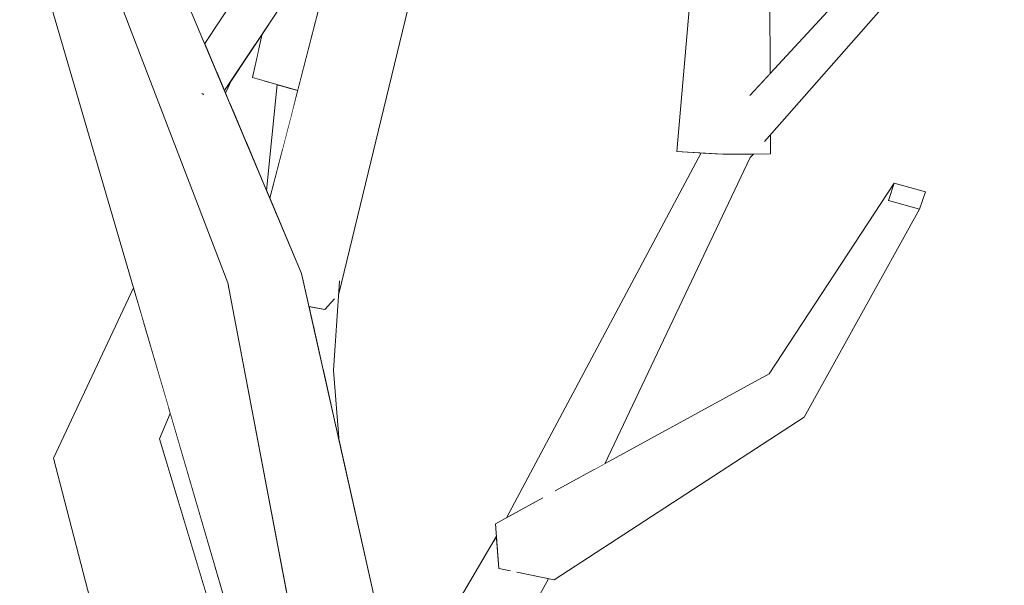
# Model space of a CAD drawing. Extents: x -289599 to -184549, y 66678 to 295474.
# Tile 167 of 256: x -266312 to -266196, y 72104 to 72171. Entities that reach past the tile are written whole.
import ezdxf

# ---------------------------------------------------------------- set-up
doc = ezdxf.new("R2010")
doc.units = 0
doc.header["$MEASUREMENT"] = 0
doc.linetypes.add('Wipeout_Contour', pattern=[1000, 0, -1000])
doc.layers.add('arch drzewa', color=8, linetype='Continuous')
doc.layers.add('Model Ściany', color=8, linetype='Continuous')
doc.layers.add('arch drzewa_Nr_Pióra__4', color=8, linetype='Continuous', lineweight=9)

msp = doc.modelspace()

# ---------------------------------------------------------------- wipeouts: each hides what was drawn before it
at = {"color": 254, "linetype": 'Wipeout_Contour', "lineweight": 0, "ltscale": 62697534.64981327}
msp.add_wipeout([(-266479.89, 72104.48), (-266459.03, 72083.33), (-266408.5, 72063.94), (-266437.84, 72099.01), (-266439.09, 72099.59), (-266441.21, 72101.29), (-266440.37, 72102.03), (-266442.28, 72104.32), (-266438.84, 72138.54), (-266445.15, 72162.07), (-266441.12, 72162.95), (-266433.45, 72138.4), (-266436.49, 72107.14), (-266429.61, 72099.24), (-266406.74, 72088.8), (-266404.33, 72087.77), (-266370.15, 72061.24), (-266369.82, 72061.4), (-266374.01, 72066.7), (-266372.24, 72068.76), (-266369.14, 72068.94), (-266358.91, 72056.4), (-266349.23, 72055.16), (-266352.05, 72063.27), (-266362.74, 72086.77), (-266361.4, 72090.16), (-266369.02, 72112.09), (-266373.64, 72143.81), (-266387.09, 72176.11), (-266386.69, 72177.05), (-266383.15, 72177.38), (-266368.15, 72143.64), (-266366.31, 72134.74), (-266362.94, 72176.46), (-266362.19, 72176.89), (-266358.35, 72176.62), (-266363.02, 72118.85), (-266361.8, 72112.92), (-266357.12, 72100.98), (-266348.78, 72122.05), (-266342.03, 72157.87), (-266340.89, 72157.76), (-266339.42, 72157.6), (-266345.15, 72121.2), (-266355, 72095.59), (-266338.33, 72053.1), (-266319.17, 71996.13), (-266304.34, 71966.15), (-266282.39, 71947.05), (-266281.32, 71955.82), (-266282.39, 71956.02), (-266293.48, 72046.01), (-266290.45, 72051.18), (-266308.29, 72119.36), (-266298.8, 72139.48), (-266310.41, 72179.22), (-266362.59, 72212.28), (-266410.2, 72221.23), (-266445.24, 72232.76), (-266475.51, 72248.99), (-266474.82, 72250.7), (-266472.99, 72251.89), (-266442.53, 72236.48), (-266423.75, 72230.72), (-266447.69, 72245.82), (-266445.43, 72248.22), (-266443.98, 72248.03), (-266409.72, 72226.42), (-266406.79, 72225.52), (-266357.03, 72216.58), (-266313.47, 72189.69), (-266324.85, 72228.61), (-266340.76, 72271.62), (-266355.97, 72301.27), (-266368.51, 72332.97), (-266367.88, 72334.03), (-266364.1, 72334.74), (-266350.29, 72304.25), (-266338.45, 72283.97), (-266335.76, 72317.86), (-266333.61, 72318.23), (-266330.34, 72317.78), (-266333.68, 72275.8), (-266332.52, 72273.81), (-266325.34, 72256.98), (-266325.81, 72263.49), (-266317.3, 72295.47), (-266318.45, 72315.98), (-266319.15, 72323.52), (-266318.94, 72324.84), (-266315.22, 72324.9), (-266314.56, 72315.54), (-266312.38, 72295.52), (-266319.52, 72262.52), (-266316.3, 72235.78), (-266314.05, 72230.52), (-266304.43, 72199.64), (-266293.22, 72235.91), (-266291.78, 72235.93), (-266288.14, 72235.18), (-266300.55, 72192.45), (-266290.4, 72168.38), (-266280.62, 72183.06), (-266279.34, 72188.88), (-266279.02, 72192.09), (-266275.3, 72228.12), (-266275.43, 72228.15), (-266275.36, 72228.28), (-266275.26, 72228.49), (-266274.74, 72233.55), (-266277.35, 72269.89), (-266290.18, 72292.37), (-266290.06, 72293.74), (-266312.16, 72324.09), (-266308.92, 72325.73), (-266307.51, 72324.72), (-266289.5, 72299.98), (-266288.73, 72308.47), (-266291.79, 72316.29), (-266295.1, 72352.21), (-266294.57, 72353.69), (-266298.58, 72363.86), (-266296.88, 72365.13), (-266293.71, 72365.28), (-266291.98, 72360.9), (-266285.25, 72379.66), (-266284.33, 72379.51), (-266281.79, 72378.98), (-266289.67, 72355.05), (-266282.39, 72336.59), (-266282.78, 72341.77), (-266282.77, 72341.99), (-266280.98, 72342.19), (-266279.21, 72342.16), (-266275.36, 72301.9), (-266268.56, 72322.95), (-266264.72, 72368.41), (-266263.12, 72368.51), (-266260.97, 72368.3), (-266263.75, 72322.65), (-266273.67, 72288.45), (-266273.66, 72288.42), (-266273.68, 72288.42), (-266273.91, 72287.62), (-266274, 72287.55), (-266273.34, 72280.72), (-266272.66, 72273.93), (-266263.18, 72257.47), (-266259.64, 72268.14), (-266258.16, 72282.48), (-266262.27, 72292.7), (-266261.54, 72328.57), (-266258.88, 72329.22), (-266256.7, 72328.42), (-266256.3, 72300.51), (-266255.42, 72309.05), (-266252.84, 72308.95), (-266252.14, 72308.74), (-266253.96, 72289.14), (-266253.21, 72287.5), (-266251.57, 72292.45), (-266229.23, 72312.87), (-266211.71, 72345.54), (-266208.7, 72345.09), (-266207.54, 72343.88), (-266224.35, 72309.78), (-266228.96, 72305.29), (-266228.3, 72272.08), (-266249.66, 72251.13), (-266251.64, 72238.1), (-266217.31, 72272.92), (-266198.45, 72301.68), (-266172.57, 72329.77), (-266169.48, 72328.15), (-266169.79, 72327.8), (-266195.08, 72298.52), (-266201.9, 72287.07), (-266184.58, 72303.64), (-266182.17, 72302.36), (-266180.28, 72300.96), (-266211.3, 72271.29), (-266212.11, 72269.93), (-266253.46, 72226.1), (-266262.71, 72187.75), (-266232.65, 72196.56), (-266239.03, 72219.09), (-266235.53, 72219.81), (-266233.99, 72220.01), (-266226.1, 72198.48), (-266219.08, 72200.54), (-266198.43, 72244.31), (-266149.89, 72273.37), (-266149.89, 73993.5), (-266479.89, 73993.5)], dxfattribs=at).dxf.layer = 'Model Ściany'

# ---------------------------------------------------------------- next in the draw order: wipeouts: each hides what was drawn before it
at = {"color": 254, "linetype": 'Wipeout_Contour', "lineweight": 0, "ltscale": 969389.22281}
msp.add_wipeout([(-266280.31, 72159.31), (-266279.4, 72162.82), (-266279.99, 72162.99)], dxfattribs=at).dxf.layer = 'arch drzewa'
at = {"color": 254, "linetype": 'Wipeout_Contour', "lineweight": 0, "ltscale": 3877224.638711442}
msp.add_wipeout([(-266275.18, 72129.72), (-266274.48, 72121.28), (-266267.53, 72090.29), (-266255.91, 72110.12), (-266256.02, 72111.6), (-266254.73, 72112.31), (-266231.68, 72155.43), (-266234.56, 72155.59), (-266231.65, 72189.23), (-266264.98, 72178.33), (-266274.52, 72138.76), (-266274.58, 72138.68)], dxfattribs=at).dxf.layer = 'Model Ściany'
at = {"color": 254, "linetype": 'Wipeout_Contour', "lineweight": 0, "ltscale": 969412.62196}
msp.add_wipeout([(-266287.14, 72164.2), (-266288.06, 72162.81), (-266287.93, 72162.51)], dxfattribs=at).dxf.layer = 'Model Ściany'
at = {"color": 254, "linetype": 'Wipeout_Contour', "lineweight": 0, "ltscale": 1615615.491553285}
msp.add_wipeout([(-266295.75, 72121.65), (-266282.69, 72078.3), (-266283.37, 72091.87), (-266284.86, 72091.79), (-266294.46, 72124.63)], dxfattribs=at).dxf.layer = 'Model Ściany'

# ---------------------------------------------------------------- next in the draw order: wipeouts: each hides what was drawn before it
at = {"color": 254, "linetype": 'Wipeout_Contour', "lineweight": 0, "ltscale": 1292520.494406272}
msp.add_wipeout([(-266281.24, 72155.69), (-266280.31, 72159.31), (-266279.99, 72162.99), (-266280.78, 72163.22)], dxfattribs=at).dxf.layer = 'arch drzewa'
at = {"color": 254, "linetype": 'Wipeout_Contour', "lineweight": 0, "ltscale": 969350.582116}
msp.add_wipeout([(-266276.4, 72129.84), (-266274.48, 72121.28), (-266275.18, 72129.72)], dxfattribs=at).dxf.layer = 'arch drzewa'
at = {"color": 254, "linetype": 'Wipeout_Contour', "lineweight": 0, "ltscale": 24228383.87041712}
msp.add_wipeout([(-266270.08, 72068.22), (-266269.04, 72055.64), (-266266.38, 72024.17), (-266265.95, 72022.75), (-266266.26, 72022.71), (-266262.79, 71981.58), (-266265.81, 71931.15), (-266266.09, 71926.96), (-266248.31, 71899), (-266236.4, 71936.36), (-266229.87, 71960.67), (-266230.44, 71965.49), (-266250.76, 71988.74), (-266248.82, 71991.24), (-266245.61, 71990.19), (-266231.45, 71973.98), (-266234.94, 72003.53), (-266238.97, 72031.46), (-266236.33, 72032.01), (-266235.14, 72031.46), (-266229.3, 72003.47), (-266225.63, 71978.54), (-266220.89, 71989.62), (-266215.89, 72001.43), (-266209.05, 72055.82), (-266212.62, 72076.67), (-266212.14, 72077.48), (-266209.23, 72077.66), (-266203.99, 72054.84), (-266205.24, 72041.25), (-266205.15, 72041.2), (-266205.5, 72038.35), (-266206.56, 72026.72), (-266199.6, 72057.89), (-266195.91, 72068.48), (-266199.22, 72078.12), (-266199.46, 72078.81), (-266196.69, 72079.42), (-266194.21, 72073.38), (-266187.79, 72091.8), (-266184.68, 72091.74), (-266182.9, 72090.79), (-266190.98, 72065.54), (-266184.25, 72049.16), (-266184.41, 72046.6), (-266187.52, 72034.16), (-266189.48, 72025.18), (-266168.33, 72049.89), (-266166.3, 72051.01), (-266163.27, 72049.03), (-266183, 72024.32), (-266156.81, 72033.85), (-266149.89, 72044.32), (-266149.89, 72268.54), (-266192.2, 72242.57), (-266215.77, 72194.42), (-266223.69, 72191.83), (-266223.54, 72164.82), (-266187.37, 72203.95), (-266184.51, 72201.92), (-266223.5, 72157.6), (-266223.49, 72155.32), (-266225.52, 72155.31), (-266225.9, 72154.88), (-266243.09, 72118.68), (-266223.64, 72129.33), (-266208.87, 72151.86), (-266205.17, 72150.82), (-266205.88, 72148.79), (-266219.54, 72124.2), (-266249.08, 72104.96), (-266249.74, 72105.1), (-266264.75, 72077.89), (-266264.69, 72077.64), (-266264.9, 72077.61)], dxfattribs=at).dxf.layer = 'Model Ściany'

# ---------------------------------------------------------------- next in the draw order: wipeouts: each hides what was drawn before it
at = {"color": 254, "linetype": 'Wipeout_Contour', "lineweight": 0, "ltscale": 1292246.725582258}
msp.add_wipeout([(-266187.65, 72202.4), (-266224.27, 72156.9), (-266224.15, 72156.86), (-266184.51, 72201.92)], dxfattribs=at).dxf.layer = 'arch drzewa'
at = {"color": 254, "linetype": 'Wipeout_Contour', "lineweight": 0, "ltscale": 1615652.428340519}
msp.add_wipeout([(-266283.08, 72151), (-266282.69, 72150.08), (-266281.24, 72155.69), (-266280.78, 72163.22), (-266281.84, 72163.52)], dxfattribs=at).dxf.layer = 'arch drzewa'
at = {"color": 254, "linetype": 'Wipeout_Contour', "lineweight": 0, "ltscale": 1292323.446172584}
msp.add_wipeout([(-266230.22, 72154.66), (-266244.34, 72117.99), (-266243.09, 72118.68), (-266225.9, 72154.88)], dxfattribs=at).dxf.layer = 'arch drzewa'
at = {"color": 254, "linetype": 'Wipeout_Contour', "lineweight": 0, "ltscale": 969355.662629}
msp.add_wipeout([(-266274.95, 72138.57), (-266275.18, 72129.72), (-266274.48, 72140.2)], dxfattribs=at).dxf.layer = 'arch drzewa'
at = {"color": 254, "linetype": 'Wipeout_Contour', "lineweight": 0, "ltscale": 2261647.600663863}
msp.add_wipeout([(-266266.97, 72078.39), (-266264.97, 72078.59), (-266264.91, 72078.61), (-266264.75, 72077.89), (-266249.74, 72105.1), (-266253.36, 72105.84), (-266253.72, 72106.47)], dxfattribs=at).dxf.layer = 'arch drzewa'

# ---------------------------------------------------------------- next in the draw order: wipeouts: each hides what was drawn before it
at = {"color": 254, "linetype": 'Wipeout_Contour', "lineweight": 0, "ltscale": 969203.027915}
msp.add_wipeout([(-266228.23, 72156.89), (-266224.27, 72156.9), (-266187.65, 72202.4)], dxfattribs=at).dxf.layer = 'arch drzewa'
at = {"color": 254, "linetype": 'Wipeout_Contour', "lineweight": 0, "ltscale": 1292341.308476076}
msp.add_wipeout([(-266250.75, 72112.56), (-266248.87, 72115.51), (-266244.34, 72117.99), (-266230.22, 72154.66)], dxfattribs=at).dxf.layer = 'arch drzewa'
at = {"color": 254, "linetype": 'Wipeout_Contour', "lineweight": 0, "ltscale": 969227.240809}
msp.add_wipeout([(-266225.55, 72155.31), (-266225.9, 72154.88), (-266225.52, 72155.31)], dxfattribs=at).dxf.layer = 'arch drzewa'
at = {"color": 254, "linetype": 'Wipeout_Contour', "lineweight": 0, "ltscale": 2261836.807435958}
msp.add_wipeout([(-266277.48, 72134.66), (-266276.4, 72129.84), (-266275.18, 72129.72), (-266274.95, 72138.57), (-266275.07, 72138.15), (-266276.18, 72136.94), (-266277.31, 72137.14)], dxfattribs=at).dxf.layer = 'arch drzewa'
at = {"color": 254, "linetype": 'Wipeout_Contour', "lineweight": 0, "ltscale": 2261685.956972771}
msp.add_wipeout([(-266287.87, 72044.21), (-266281.81, 72046.96), (-266267.45, 72077.38), (-266269.06, 72077.34), (-266266.97, 72078.39), (-266253.72, 72106.47), (-266253.72, 72106.52)], dxfattribs=at).dxf.layer = 'arch drzewa'

# ---------------------------------------------------------------- next in the draw order: wipeouts: each hides what was drawn before it
at = {"color": 254, "linetype": 'Wipeout_Contour', "lineweight": 0, "ltscale": 1292257.805881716}
msp.add_wipeout([(-266228.23, 72156.89), (-266187.65, 72202.4), (-266187.37, 72203.95), (-266228.13, 72157.06)], dxfattribs=at).dxf.layer = 'arch drzewa'
at = {"color": 254, "linetype": 'Wipeout_Contour', "lineweight": 0, "ltscale": 1615420.823286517}
msp.add_wipeout([(-266250.47, 72113.64), (-266250.75, 72112.56), (-266230.22, 72154.66), (-266230.45, 72155.36), (-266231.57, 72155.42)], dxfattribs=at).dxf.layer = 'arch drzewa'
at = {"color": 254, "linetype": 'Wipeout_Contour', "lineweight": 0, "ltscale": 1292484.718642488}
msp.add_wipeout([(-266277.78, 72135.99), (-266277.48, 72134.66), (-266277.31, 72137.14), (-266277.77, 72137.22)], dxfattribs=at).dxf.layer = 'arch drzewa'
at = {"color": 254, "linetype": 'Wipeout_Contour', "lineweight": 0, "ltscale": 3230979.484766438}
msp.add_wipeout([(-266272.04, 72076.85), (-266287.87, 72044.21), (-266253.72, 72106.52), (-266254.31, 72106.04), (-266255.63, 72106.31), (-266255.91, 72110.08), (-266269.78, 72081.5), (-266269.88, 72079.04), (-266269.96, 72078.92), (-266270.74, 72077.11)], dxfattribs=at).dxf.layer = 'arch drzewa'

# ---------------------------------------------------------------- next in the draw order: wipeouts: each hides what was drawn before it
at = {"color": 254, "linetype": 'Wipeout_Contour', "lineweight": 0, "ltscale": 969205.932709}
msp.add_wipeout([(-266187.37, 72203.95), (-266225.85, 72162.32), (-266228.13, 72157.06)], dxfattribs=at).dxf.layer = 'arch drzewa'
at = {"color": 254, "linetype": 'Wipeout_Contour', "lineweight": 0, "ltscale": 1615434.944770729}
msp.add_wipeout([(-266254.73, 72112.31), (-266250.65, 72114.54), (-266250.47, 72113.64), (-266231.57, 72155.42), (-266231.68, 72155.43)], dxfattribs=at).dxf.layer = 'arch drzewa'
at = {"color": 254, "linetype": 'Wipeout_Contour', "lineweight": 0, "ltscale": 1615389.532446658}
msp.add_wipeout([(-266230.22, 72154.66), (-266225.9, 72154.88), (-266225.55, 72155.31), (-266229.14, 72155.29), (-266229.64, 72155.31)], dxfattribs=at).dxf.layer = 'arch drzewa'
at = {"color": 254, "linetype": 'Wipeout_Contour', "lineweight": 0, "ltscale": 969365.545288}
msp.add_wipeout([(-266278.06, 72137.27), (-266277.78, 72135.99), (-266277.77, 72137.22)], dxfattribs=at).dxf.layer = 'arch drzewa'
at = {"color": 254, "linetype": 'Wipeout_Contour', "lineweight": 0, "ltscale": 1292389.2531976}
msp.add_wipeout([(-266255.91, 72110.12), (-266269.87, 72086.29), (-266269.78, 72081.5), (-266255.91, 72110.08)], dxfattribs=at).dxf.layer = 'arch drzewa'

# ---------------------------------------------------------------- next in the draw order: wipeouts: each hides what was drawn before it
at = {"color": 254, "linetype": 'Wipeout_Contour', "lineweight": 0, "ltscale": 1292323.191657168}
msp.add_wipeout([(-266223.69, 72191.89), (-266228.31, 72191.9), (-266224.59, 72163.69), (-266223.54, 72164.82)], dxfattribs=at).dxf.layer = 'arch drzewa'
at = {"color": 254, "linetype": 'Wipeout_Contour', "lineweight": 0, "ltscale": 969222.373575}
msp.add_wipeout([(-266223.75, 72157.32), (-266223.49, 72155.32), (-266223.5, 72157.6)], dxfattribs=at).dxf.layer = 'arch drzewa'
at = {"color": 254, "linetype": 'Wipeout_Contour', "lineweight": 0, "ltscale": 969239.398466}
msp.add_wipeout([(-266229.65, 72155.32), (-266230.22, 72154.66), (-266229.64, 72155.31)], dxfattribs=at).dxf.layer = 'arch drzewa'
at = {"color": 254, "linetype": 'Wipeout_Contour', "lineweight": 0, "ltscale": 1292452.825116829}
msp.add_wipeout([(-266278.94, 72141.17), (-266283.56, 72140.77), (-266268.15, 72089.22), (-266267.53, 72090.29)], dxfattribs=at).dxf.layer = 'arch drzewa'
at = {"color": 254, "linetype": 'Wipeout_Contour', "lineweight": 0, "ltscale": 969215.244289}
msp.add_wipeout([(-266249.08, 72104.96), (-266219.54, 72124.2), (-266224.17, 72125.8)], dxfattribs=at).dxf.layer = 'arch drzewa'

# ---------------------------------------------------------------- next in the draw order: wipeouts: each hides what was drawn before it
at = {"color": 254, "linetype": 'Wipeout_Contour', "lineweight": 0, "ltscale": 969239.516891}
msp.add_wipeout([(-266229.65, 72155.32), (-266230.45, 72155.36), (-266230.22, 72154.66)], dxfattribs=at).dxf.layer = 'arch drzewa'
at = {"color": 254, "linetype": 'Wipeout_Contour', "lineweight": 0, "ltscale": 969175.845763}
msp.add_wipeout([(-266219.54, 72124.2), (-266205.88, 72148.79), (-266209.57, 72149.83)], dxfattribs=at).dxf.layer = 'arch drzewa'
at = {"color": 254, "linetype": 'Wipeout_Contour', "lineweight": 0, "ltscale": 1615530.81145485}
msp.add_wipeout([(-266268.15, 72089.22), (-266283.56, 72140.77), (-266269.88, 72079.04), (-266269.78, 72081.5), (-266269.87, 72086.29)], dxfattribs=at).dxf.layer = 'arch drzewa'
at = {"color": 254, "linetype": 'Wipeout_Contour', "lineweight": 0, "ltscale": 2261605.894376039}
msp.add_wipeout([(-266224.17, 72125.8), (-266255.63, 72106.31), (-266254.31, 72106.04), (-266253.72, 72106.52), (-266253.72, 72106.47), (-266253.36, 72105.84), (-266249.08, 72104.96)], dxfattribs=at).dxf.layer = 'arch drzewa'

# ---------------------------------------------------------------- next in the draw order: linework, layer by layer
at = {"layer": 'arch drzewa_Nr_Pióra__4', "linetype": 'Continuous'}
msp.add_line((-266264.75, 72077.89), (-266249.74, 72105.1), dxfattribs=at)

# ---------------------------------------------------------------- next in the draw order: wipeouts: each hides what was drawn before it
at = {"color": 254, "linetype": 'Wipeout_Contour', "lineweight": 0, "ltscale": 3230773.951929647}
msp.add_wipeout([(-266228.31, 72191.9), (-266229.14, 72155.29), (-266223.49, 72155.32), (-266223.75, 72157.32), (-266224.15, 72156.86), (-266224.27, 72156.9), (-266228.23, 72156.89), (-266228.13, 72157.06), (-266225.85, 72162.32), (-266224.59, 72163.69)], dxfattribs=at).dxf.layer = 'arch drzewa'
at = {"color": 254, "linetype": 'Wipeout_Contour', "lineweight": 0, "ltscale": 1292459.719135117}
msp.add_wipeout([(-266283.56, 72140.77), (-266287.67, 72140.08), (-266269.96, 72078.92), (-266269.88, 72079.04)], dxfattribs=at).dxf.layer = 'arch drzewa'
at = {"color": 254, "linetype": 'Wipeout_Contour', "lineweight": 0, "ltscale": 969227.276397}
msp.add_wipeout([(-266255.63, 72106.31), (-266224.17, 72125.8), (-266223.64, 72129.33)], dxfattribs=at).dxf.layer = 'arch drzewa'

# ---------------------------------------------------------------- next in the draw order: linework, layer by layer
at = {"layer": 'arch drzewa_Nr_Pióra__4', "linetype": 'Continuous'}
for p, q in [((-266225.93, 72162.24), (-266187.37, 72203.95)), ((-266224.23, 72156.78), (-266184.51, 72201.92)), ((-266223.54, 72164.82), (-266223.69, 72191.89)), ((-266223.49, 72155.32), (-266223.5, 72157.6)), ((-266225.9, 72154.88), (-266225.52, 72155.31))]:
    msp.add_line(p, q, dxfattribs=at)

# ---------------------------------------------------------------- next in the draw order: wipeouts: each hides what was drawn before it
at = {"color": 254, "linetype": 'Wipeout_Contour', "lineweight": 0, "ltscale": 1938861.865192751}
msp.add_wipeout([(-266304.62, 72191.56), (-266290.2, 72163.26), (-266289.54, 72164.05), (-266290.09, 72163.05), (-266278.94, 72141.17), (-266300.55, 72192.45)], dxfattribs=at).dxf.layer = 'arch drzewa'
at = {"color": 254, "linetype": 'Wipeout_Contour', "lineweight": 0, "ltscale": 969256.770915}
msp.add_wipeout([(-266229.14, 72155.29), (-266228.31, 72191.9), (-266231.4, 72192.12)], dxfattribs=at).dxf.layer = 'arch drzewa'
at = {"color": 254, "linetype": 'Wipeout_Contour', "lineweight": 0, "ltscale": 1292436.62299875}
msp.add_wipeout([(-266287.67, 72140.08), (-266275.56, 72076.37), (-266270.74, 72077.11), (-266269.96, 72078.92)], dxfattribs=at).dxf.layer = 'arch drzewa'
at = {"color": 254, "linetype": 'Wipeout_Contour', "lineweight": 0, "ltscale": 2261609.004906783}
msp.add_wipeout([(-266256.02, 72111.6), (-266255.63, 72106.31), (-266223.64, 72129.33), (-266248.87, 72115.51), (-266250.75, 72112.56), (-266250.47, 72113.64), (-266250.65, 72114.54)], dxfattribs=at).dxf.layer = 'arch drzewa'

# ---------------------------------------------------------------- next in the draw order: linework, layer by layer
at = {"layer": 'arch drzewa_Nr_Pióra__4', "linetype": 'Continuous'}
for p, q in [((-266274.48, 72121.28), (-266275.18, 72129.72)), ((-266256.02, 72111.6), (-266250.43, 72114.66)), ((-266255.63, 72106.31), (-266256.02, 72111.6)), ((-266269.92, 72086.21), (-266255.91, 72110.12)), ((-266254.26, 72106.03), (-266255.63, 72106.31)), ((-266249.08, 72104.96), (-266253.48, 72105.87))]:
    msp.add_line(p, q, dxfattribs=at)

# ---------------------------------------------------------------- next in the draw order: wipeouts: each hides what was drawn before it
at = {"color": 254, "linetype": 'Wipeout_Contour', "lineweight": 0, "ltscale": 969253.484993}
msp.add_wipeout([(-266231.4, 72192.12), (-266234.56, 72155.59), (-266229.14, 72155.29)], dxfattribs=at).dxf.layer = 'arch drzewa'
at = {"color": 254, "linetype": 'Wipeout_Contour', "lineweight": 0, "ltscale": 2585114.365445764}
msp.add_wipeout([(-266304.62, 72191.56), (-266283.56, 72140.77), (-266278.94, 72141.17), (-266290.09, 72163.05), (-266290.61, 72162.41), (-266290.62, 72162.43), (-266290.64, 72162.43), (-266290.2, 72163.26)], dxfattribs=at).dxf.layer = 'arch drzewa'
at = {"color": 254, "linetype": 'Wipeout_Contour', "lineweight": 0, "ltscale": 969187.28995}
msp.add_wipeout([(-266209.57, 72149.83), (-266224.17, 72125.8), (-266219.54, 72124.2)], dxfattribs=at).dxf.layer = 'arch drzewa'
at = {"color": 254, "linetype": 'Wipeout_Contour', "lineweight": 0, "ltscale": 1615606.84954616}
msp.add_wipeout([(-266303.34, 72121.93), (-266282.06, 72065.49), (-266282.06, 72065.5), (-266282.69, 72078.3), (-266295.75, 72121.65)], dxfattribs=at).dxf.layer = 'arch drzewa'

# ---------------------------------------------------------------- next in the draw order: linework, layer by layer
at = {"layer": 'arch drzewa_Nr_Pióra__4', "linetype": 'Continuous'}
for p, q in [((-266234.56, 72155.59), (-266231.4, 72192.12)), ((-266243.09, 72118.68), (-266225.9, 72154.88)), ((-266229.14, 72155.29), (-266234.56, 72155.59)), ((-266223.49, 72155.32), (-266229.14, 72155.29)), ((-266249.08, 72104.96), (-266219.54, 72124.2))]:
    msp.add_line(p, q, dxfattribs=at)

# ---------------------------------------------------------------- next in the draw order: wipeouts: each hides what was drawn before it
at = {"color": 254, "linetype": 'Wipeout_Contour', "lineweight": 0, "ltscale": 969452.292309}
msp.add_wipeout([(-266283.56, 72140.77), (-266304.62, 72191.56), (-266307.15, 72190.84)], dxfattribs=at).dxf.layer = 'arch drzewa'
at = {"color": 254, "linetype": 'Wipeout_Contour', "lineweight": 0, "ltscale": 969184.590629}
msp.add_wipeout([(-266224.17, 72125.8), (-266209.57, 72149.83), (-266208.87, 72151.86)], dxfattribs=at).dxf.layer = 'arch drzewa'
at = {"color": 254, "linetype": 'Wipeout_Contour', "lineweight": 0, "ltscale": 969360.684603}
msp.add_wipeout([(-266303.34, 72121.93), (-266284.73, 72060.94), (-266282.06, 72065.49)], dxfattribs=at).dxf.layer = 'arch drzewa'

# ---------------------------------------------------------------- next in the draw order: wipeouts: each hides what was drawn before it
at = {"color": 254, "linetype": 'Wipeout_Contour', "lineweight": 0, "ltscale": 969423.638016}
msp.add_wipeout([(-266307.15, 72190.84), (-266287.67, 72140.08), (-266283.56, 72140.77)], dxfattribs=at).dxf.layer = 'arch drzewa'
at = {"color": 254, "linetype": 'Wipeout_Contour', "lineweight": 0, "ltscale": 969192.085328}
msp.add_wipeout([(-266208.87, 72151.86), (-266223.64, 72129.33), (-266224.17, 72125.8)], dxfattribs=at).dxf.layer = 'arch drzewa'
at = {"color": 254, "linetype": 'Wipeout_Contour', "lineweight": 0, "ltscale": 1292509.624666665}
msp.add_wipeout([(-266303.34, 72121.93), (-266308.29, 72119.36), (-266286.1, 72058.59), (-266284.73, 72060.94)], dxfattribs=at).dxf.layer = 'arch drzewa'

# ---------------------------------------------------------------- next in the draw order: linework, layer by layer
at = {"layer": 'arch drzewa_Nr_Pióra__4', "linetype": 'Continuous'}
msp.add_line((-266248.95, 72115.47), (-266223.64, 72129.33), dxfattribs=at)

# ---------------------------------------------------------------- next in the draw order: wipeouts: each hides what was drawn before it
at = {"color": 254, "linetype": 'Wipeout_Contour', "lineweight": 0, "ltscale": 1292537.780678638}
msp.add_wipeout([(-266290.4, 72168.38), (-266288.95, 72164.93), (-266267.97, 72196.41), (-266271.41, 72196.88)], dxfattribs=at).dxf.layer = 'arch drzewa'
at = {"color": 254, "linetype": 'Wipeout_Contour', "lineweight": 0, "ltscale": 1292559.765138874}
msp.add_wipeout([(-266290.2, 72163.26), (-266290.64, 72162.43), (-266290.62, 72162.43), (-266289.54, 72164.05)], dxfattribs=at).dxf.layer = 'arch drzewa'
at = {"color": 254, "linetype": 'Wipeout_Contour', "lineweight": 0, "ltscale": 1292226.631393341}
msp.add_wipeout([(-266208.87, 72151.86), (-266209.57, 72149.83), (-266205.88, 72148.79), (-266205.17, 72150.82)], dxfattribs=at).dxf.layer = 'arch drzewa'
at = {"color": 254, "linetype": 'Wipeout_Contour', "lineweight": 0, "ltscale": 969398.857151}
msp.add_wipeout([(-266287.67, 72140.08), (-266289.56, 72145), (-266287.51, 72139.21)], dxfattribs=at).dxf.layer = 'arch drzewa'
at = {"color": 254, "linetype": 'Wipeout_Contour', "lineweight": 0, "ltscale": 969405.479343}
msp.add_wipeout([(-266295.75, 72121.65), (-266294.46, 72124.63), (-266294.67, 72125.36)], dxfattribs=at).dxf.layer = 'arch drzewa'
at = {"color": 254, "linetype": 'Wipeout_Contour', "lineweight": 0, "ltscale": 1292481.816799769}
msp.add_wipeout([(-266308.29, 72119.36), (-266290.45, 72051.18), (-266287.94, 72055.46), (-266286.1, 72058.59)], dxfattribs=at).dxf.layer = 'arch drzewa'

# ---------------------------------------------------------------- next in the draw order: linework, layer by layer
at = {"layer": 'arch drzewa_Nr_Pióra__4', "linetype": 'Continuous'}
for p, q in [((-266223.64, 72129.33), (-266208.87, 72151.86)), ((-266209.57, 72149.83), (-266208.87, 72151.86)), ((-266208.87, 72151.86), (-266205.17, 72150.82)), ((-266205.17, 72150.82), (-266205.88, 72148.79)), ((-266219.54, 72124.2), (-266205.88, 72148.79)), ((-266205.88, 72148.79), (-266209.57, 72149.83))]:
    msp.add_line(p, q, dxfattribs=at)

# ---------------------------------------------------------------- next in the draw order: wipeouts: each hides what was drawn before it
at = {"color": 254, "linetype": 'Wipeout_Contour', "lineweight": 0, "ltscale": 1292529.258317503}
msp.add_wipeout([(-266267.97, 72196.41), (-266288.95, 72164.93), (-266288.06, 72162.81), (-266266.91, 72194.55)], dxfattribs=at).dxf.layer = 'arch drzewa'
at = {"color": 254, "linetype": 'Wipeout_Contour', "lineweight": 0, "ltscale": 1292559.621082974}
msp.add_wipeout([(-266289.54, 72164.05), (-266290.62, 72162.43), (-266290.61, 72162.41), (-266290.09, 72163.05)], dxfattribs=at).dxf.layer = 'arch drzewa'
at = {"color": 254, "linetype": 'Wipeout_Contour', "lineweight": 0, "ltscale": 1292553.842455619}
msp.add_wipeout([(-266303.34, 72121.93), (-266295.75, 72121.65), (-266294.67, 72125.36), (-266297.63, 72135.48)], dxfattribs=at).dxf.layer = 'arch drzewa'

# ---------------------------------------------------------------- next in the draw order: wipeouts: each hides what was drawn before it
at = {"color": 254, "linetype": 'Wipeout_Contour', "lineweight": 0, "ltscale": 1938726.695188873}
msp.add_wipeout([(-266274.52, 72138.76), (-266253.46, 72226.1), (-266254.98, 72224.49), (-266255.11, 72224.56), (-266254.86, 72225.52), (-266255.97, 72225.01)], dxfattribs=at).dxf.layer = 'arch drzewa'
at = {"color": 254, "linetype": 'Wipeout_Contour', "lineweight": 0, "ltscale": 1292530.220083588}
msp.add_wipeout([(-266285.49, 72156.71), (-266283.08, 72151), (-266281.84, 72163.52), (-266283.36, 72163.96)], dxfattribs=at).dxf.layer = 'arch drzewa'
at = {"color": 254, "linetype": 'Wipeout_Contour', "lineweight": 0, "ltscale": 969424.36716}
msp.add_wipeout([(-266297.72, 72135.8), (-266303.34, 72121.93), (-266297.63, 72135.48)], dxfattribs=at).dxf.layer = 'arch drzewa'

# ---------------------------------------------------------------- next in the draw order: linework, layer by layer
at = {"layer": 'arch drzewa_Nr_Pióra__4', "linetype": 'Continuous'}
msp.add_line((-266254.73, 72112.31), (-266231.68, 72155.43), dxfattribs=at)

# ---------------------------------------------------------------- next in the draw order: wipeouts: each hides what was drawn before it
at = {"color": 254, "linetype": 'Wipeout_Contour', "lineweight": 0, "ltscale": 2261835.07770353}
msp.add_wipeout([(-266255.97, 72225.01), (-266276.18, 72136.94), (-266275.07, 72138.15), (-266274.95, 72138.57), (-266274.48, 72140.2), (-266274.58, 72138.68), (-266274.52, 72138.76)], dxfattribs=at).dxf.layer = 'arch drzewa'
at = {"color": 254, "linetype": 'Wipeout_Contour', "lineweight": 0, "ltscale": 1615674.752452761}
msp.add_wipeout([(-266283.95, 72167.93), (-266287.08, 72160.5), (-266285.49, 72156.71), (-266283.36, 72163.96), (-266284.74, 72164.35)], dxfattribs=at).dxf.layer = 'arch drzewa'
at = {"color": 254, "linetype": 'Wipeout_Contour', "lineweight": 0, "ltscale": 1292573.073639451}
msp.add_wipeout([(-266298.8, 72139.48), (-266308.29, 72119.36), (-266303.34, 72121.93), (-266297.72, 72135.8)], dxfattribs=at).dxf.layer = 'arch drzewa'

# ---------------------------------------------------------------- next in the draw order: wipeouts: each hides what was drawn before it
at = {"color": 254, "linetype": 'Wipeout_Contour', "lineweight": 0, "ltscale": 2908123.527915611}
msp.add_wipeout([(-266267.88, 72193.09), (-266276.18, 72136.94), (-266255.97, 72225.01), (-266259.86, 72225.84), (-266262.91, 72209.67), (-266267.05, 72197.54), (-266267.41, 72196.26), (-266267.51, 72195.6), (-266266.91, 72194.55)], dxfattribs=at).dxf.layer = 'arch drzewa'
at = {"color": 254, "linetype": 'Wipeout_Contour', "lineweight": 0, "ltscale": 1615679.990225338}
msp.add_wipeout([(-266287.4, 72161.25), (-266287.08, 72160.5), (-266283.95, 72167.93), (-266283.6, 72169.5), (-266284.75, 72167.77)], dxfattribs=at).dxf.layer = 'arch drzewa'

# ---------------------------------------------------------------- next in the draw order: wipeouts: each hides what was drawn before it
at = {"color": 254, "linetype": 'Wipeout_Contour', "lineweight": 0, "ltscale": 1292547.328206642}
msp.add_wipeout([(-266287.14, 72164.2), (-266287.93, 72162.51), (-266287.4, 72161.25), (-266284.75, 72167.77)], dxfattribs=at).dxf.layer = 'arch drzewa'

# ---------------------------------------------------------------- next in the draw order: wipeouts: each hides what was drawn before it
at = {"color": 254, "linetype": 'Wipeout_Contour', "lineweight": 0, "ltscale": 1938895.455231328}
msp.add_wipeout([(-266319.21, 72228.65), (-266281.37, 72106.94), (-266287.51, 72139.21), (-266289.56, 72145), (-266307.15, 72190.84), (-266306.52, 72192.85)], dxfattribs=at).dxf.layer = 'arch drzewa'

# ---------------------------------------------------------------- next in the draw order: wipeouts: each hides what was drawn before it
at = {"color": 254, "linetype": 'Wipeout_Contour', "lineweight": 0, "ltscale": 2262089.272504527}
msp.add_wipeout([(-266319.21, 72228.65), (-266324.85, 72228.61), (-266308.2, 72181.36), (-266306.13, 72179.03), (-266306.97, 72177.88), (-266280.66, 72103.19), (-266281.37, 72106.94)], dxfattribs=at).dxf.layer = 'arch drzewa'

# ---------------------------------------------------------------- next in the draw order: wipeouts: each hides what was drawn before it
at = {"color": 254, "linetype": 'Wipeout_Contour', "lineweight": 0, "ltscale": 2261988.783363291}
msp.add_wipeout([(-266307.68, 72177.49), (-266310.41, 72179.22), (-266284.86, 72091.79), (-266278.56, 72092.14), (-266280.66, 72103.19), (-266306.97, 72177.88), (-266307.31, 72177.46)], dxfattribs=at).dxf.layer = 'arch drzewa'

# ---------------------------------------------------------------- next in the draw order: linework, layer by layer
at = {"layer": 'arch drzewa_Nr_Pióra__4', "linetype": 'Continuous'}
for p, q in [((-266287.67, 72140.08), (-266307.15, 72190.84)), ((-266287.93, 72162.51), (-266287.14, 72164.2)), ((-266290.62, 72162.43), (-266290.74, 72162.45)), ((-266290.55, 72162.32), (-266290.62, 72162.43)), ((-266308.29, 72119.36), (-266298.8, 72139.48)), ((-266295.75, 72121.65), (-266294.46, 72124.63)), ((-266282.69, 72078.3), (-266295.75, 72121.65)), ((-266290.45, 72051.18), (-266308.29, 72119.36))]:
    msp.add_line(p, q, dxfattribs=at)

# ---------------------------------------------------------------- next in the draw order: wipeouts: each hides what was drawn before it
at = {"color": 254, "linetype": 'Wipeout_Contour', "lineweight": 0, "ltscale": 2908132.263125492}
msp.add_wipeout([(-266275.51, 72177.89), (-266282.69, 72150.08), (-266278.94, 72141.17), (-266278.06, 72137.27), (-266276.18, 72136.94), (-266267.88, 72193.09), (-266268.71, 72191.85), (-266274.28, 72172.88), (-266274.74, 72175.65)], dxfattribs=at).dxf.layer = 'arch drzewa'

# ---------------------------------------------------------------- next in the draw order: linework, layer by layer
at = {"layer": 'arch drzewa_Nr_Pióra__4', "linetype": 'Continuous'}
for p, q in [((-266267.53, 72090.29), (-266278.94, 72141.17)), ((-266275.56, 72076.37), (-266287.67, 72140.08)), ((-266275.18, 72129.72), (-266274.47, 72140.3)), ((-266274.52, 72138.76), (-266274.58, 72138.68)), ((-266276.18, 72136.94), (-266278.06, 72137.27)), ((-266275.04, 72138.19), (-266276.18, 72136.94))]:
    msp.add_line(p, q, dxfattribs=at)

# ---------------------------------------------------------------- next in the draw order: wipeouts: each hides what was drawn before it
at = {"color": 254, "linetype": 'Wipeout_Contour', "lineweight": 0, "ltscale": 1938787.16524166}
msp.add_wipeout([(-266283.6, 72169.5), (-266284.74, 72164.35), (-266279.4, 72162.82), (-266275.51, 72177.89), (-266274.74, 72175.65), (-266273.73, 72184.31)], dxfattribs=at).dxf.layer = 'arch drzewa'

# ---------------------------------------------------------------- next in the draw order: linework, layer by layer
at = {"layer": 'arch drzewa_Nr_Pióra__4', "linetype": 'Continuous'}
for p, q in [((-266274.52, 72138.76), (-266253.46, 72226.1)), ((-266290.4, 72168.38), (-266271.41, 72196.88)), ((-266288.06, 72162.81), (-266266.91, 72194.55)), ((-266278.94, 72141.17), (-266300.55, 72192.45)), ((-266284.86, 72091.79), (-266310.41, 72179.22)), ((-266282.69, 72150.08), (-266275.36, 72178.44)), ((-266284.74, 72164.35), (-266283.6, 72169.5)), ((-266279.4, 72162.82), (-266284.74, 72164.35)), ((-266283.08, 72151), (-266281.84, 72163.52))]:
    msp.add_line(p, q, dxfattribs=at)

doc.saveas('drawing.dxf')
